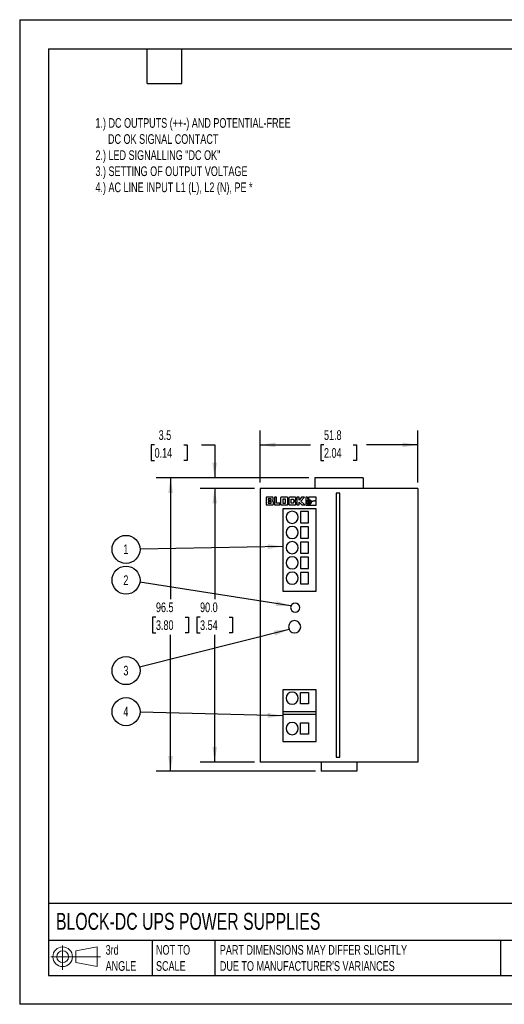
# Model space of a CAD drawing. Header units: millimetres. Extents: x 0 to 419, y 0 to 324.
# Tile 1 of 6: x 0 to 159, y 0 to 324. Entities that reach past the tile are written whole.
import ezdxf

# ---------------------------------------------------------------- set-up
doc = ezdxf.new("R2010")
doc.units = ezdxf.units.MM
doc.header["$LTSCALE"] = 1.5
doc.layers.add('DIMENSIONS', color=140, linetype='Continuous', lineweight=25)
doc.layers.add('TEXT', color=140, linetype='Continuous', lineweight=25)
doc.styles.add('SLDTEXTSTYLE0', font='TXT', dxfattribs={"width": 0.7})
doc.dimstyles.new('SLDDIMSTYLE0', dxfattribs={"dimtxt": 3.237012, "dimasz": 4.953, "dimexe": 0, "dimexo": 0.0625, "dimgap": 0.809253, "dimtad": 0, "dimtih": 1, "dimtoh": 1, "dimdec": 1, "dimrnd": 1e-09, "dimzin": 12, "dimdsep": 46, "dimtxsty": 'SLDTEXTSTYLE0', "dimsah": 1, "dimcen": 0.09, "dimadec": 0, "dimazin": 3, "dimtfac": 1, "dimtdec": 1, "dimtofl": 0, "dimtmove": 0, "dimatfit": 3, "dimfxl": 0, "dimfrac": 2, "dimtolj": 1, "dimtzin": 12, "dimarcsym": 0})
doc.dimstyles.new('SLDDIMSTYLE2', dxfattribs={"dimtxt": 3.237012, "dimasz": 4.953, "dimexe": 0, "dimexo": 0.0625, "dimgap": 0.809253, "dimtad": 0, "dimtih": 1, "dimtoh": 1, "dimdec": 1, "dimrnd": 1e-09, "dimzin": 4, "dimdsep": 46, "dimtxsty": 'SLDTEXTSTYLE0', "dimsah": 1, "dimcen": 0.09, "dimadec": 0, "dimazin": 1, "dimtfac": 1, "dimtdec": 1, "dimtofl": 0, "dimtmove": 0, "dimatfit": 3, "dimfxl": 0, "dimfrac": 2, "dimtolj": 1, "dimtzin": 12, "dimarcsym": 0})
doc.dimstyles.new('SLDDIMSTYLE3', dxfattribs={"dimtxt": 3.237012, "dimasz": 4.953, "dimexe": 0, "dimexo": 0.0625, "dimgap": 0.809253, "dimtad": 0, "dimtih": 1, "dimtoh": 1, "dimdec": 1, "dimrnd": 1e-09, "dimzin": 12, "dimdsep": 46, "dimtxsty": 'SLDTEXTSTYLE0', "dimsah": 1, "dimcen": 0.09, "dimadec": 0, "dimazin": 3, "dimtfac": 1, "dimtdec": 1, "dimtmove": 0, "dimatfit": 0, "dimfxl": 0, "dimfrac": 2, "dimtolj": 1, "dimtzin": 12, "dimarcsym": 0})
doc.dimstyles.new('SLDDIMSTYLE4', dxfattribs={"dimtxt": 0.18, "dimasz": 4.953, "dimexe": 0, "dimexo": 0.0625, "dimgap": 0, "dimtad": 0, "dimtih": 1, "dimtoh": 1, "dimdec": 0, "dimrnd": 1e-09, "dimzin": 0, "dimdsep": 46, "dimtxsty": 'Standard', "dimsah": 1, "dimcen": 0.09, "dimadec": 0, "dimazin": 0, "dimtfac": 4.953, "dimtdec": 0, "dimtofl": 0, "dimtmove": 0, "dimatfit": 3, "dimfxl": 0, "dimfrac": 2, "dimtolj": 1, "dimtzin": 0, "dimarcsym": 0})

# ---------------------------------------------------------------- blocks, each defined once
blk = doc.blocks.new('Block11')
at = {"color": 7, "linetype": 'Continuous', "lineweight": 18}
for p, q in [((3.88, 7.97), (3.88, 0)), ((8.22, 6.25), (15.26, 7.55)), ((15.26, 7.55), (15.26, 1.1)), ((0, 4.32), (16.31, 4.32)), ((8.22, 2.39), (8.22, 6.25)), ((8.22, 2.39), (15.26, 1.1))]:
    blk.add_line(p, q, dxfattribs=at)
for radius in [3.23, 1.93]:
    blk.add_circle((3.88, 4.32), radius, dxfattribs=at)
blk = doc.blocks.new('Block12')
at = {"color": 7, "linetype": 'Continuous'}
blk.add_blockref('Block11', (0, 0), dxfattribs=at)
blk = doc.blocks.new('_D_4')
at = {"layer": 'DIMENSIONS'}
for p, q in [((79.17, 171.59), (79.17, 188.75)), ((130.97, 171.59), (130.97, 188.75)), ((79.17, 183.99), (95.75, 183.99)), ((100.13, 183.99), (99.05, 183.99)), ((99.05, 183.99), (99.05, 178.85)), ((109.75, 183.99), (110.84, 183.99)), ((110.84, 183.99), (110.84, 178.85)), ((130.97, 183.99), (114.14, 183.99)), ((99.05, 178.85), (100.13, 178.85)), ((110.84, 178.85), (109.75, 178.85))]:
    blk.add_line(p, q, dxfattribs=at)
for points in [[(79.17, 183.99), (84.12, 183.23), (84.12, 184.75)], [(130.97, 183.99), (126.01, 184.75), (126.01, 183.23)]]:
    blk.add_solid(points, dxfattribs=at)
at = {"layer": 'DIMENSIONS', "char_height": 3.175, "attachment_point": 1, "style": 'SLDTEXTSTYLE0'}
for s, insert in [('51.8', (100.13, 188.81)), ('2.04', (100.13, 182.94))]:
    blk.add_mtext(s, dxfattribs=dict(at, insert=insert))
blk = doc.blocks.new('_D_5')
at = {"layer": 'DIMENSIONS'}
for p, q in [((77.26, 169.69), (59.41, 169.69)), ((64.17, 169.69), (64.17, 133.22)), ((59.36, 127.35), (58.27, 127.35)), ((58.27, 127.35), (58.27, 122.21)), ((68.98, 127.35), (70.06, 127.35)), ((70.06, 127.35), (70.06, 122.21)), ((58.27, 122.21), (59.36, 122.21)), ((64.17, 79.69), (64.17, 121.48)), ((70.06, 122.21), (68.98, 122.21)), ((77.26, 79.69), (59.41, 79.69))]:
    blk.add_line(p, q, dxfattribs=at)
for points in [[(64.17, 169.69), (63.41, 164.73), (64.93, 164.73)], [(64.17, 79.69), (64.93, 84.64), (63.41, 84.64)]]:
    blk.add_solid(points, dxfattribs=at)
at = {"layer": 'DIMENSIONS', "char_height": 3.175, "attachment_point": 1, "style": 'SLDTEXTSTYLE0'}
for s, insert in [('90.0', (59.36, 132.17)), ('3.54', (59.36, 126.3))]:
    blk.add_mtext(s, dxfattribs=dict(at, insert=insert))
blk = doc.blocks.new('_D_6')
at = {"layer": 'DIMENSIONS'}
for p, q in [((95.16, 173.19), (44.89, 173.19)), ((49.65, 173.19), (49.65, 133.22)), ((44.84, 127.35), (43.75, 127.35)), ((43.75, 127.35), (43.75, 122.21)), ((54.46, 127.35), (55.55, 127.35)), ((55.55, 127.35), (55.55, 122.21)), ((43.75, 122.21), (44.84, 122.21)), ((49.65, 76.69), (49.65, 121.48)), ((55.55, 122.21), (54.46, 122.21)), ((97.31, 76.69), (44.89, 76.69))]:
    blk.add_line(p, q, dxfattribs=at)
for points in [[(49.65, 173.19), (48.89, 168.23), (50.41, 168.23)], [(49.65, 76.69), (50.41, 81.64), (48.89, 81.64)]]:
    blk.add_solid(points, dxfattribs=at)
at = {"layer": 'DIMENSIONS', "char_height": 3.175, "attachment_point": 1, "style": 'SLDTEXTSTYLE0'}
for s, insert in [('96.5', (44.84, 132.17)), ('3.80', (44.84, 126.3))]:
    blk.add_mtext(s, dxfattribs=dict(at, insert=insert))
blk = doc.blocks.new('_D_7')
at = {"layer": 'DIMENSIONS'}
for p, q in [((44.39, 183.99), (43.3, 183.99)), ((43.3, 183.99), (43.3, 178.85)), ((54, 183.99), (55.09, 183.99)), ((55.09, 183.99), (55.09, 178.85)), ((59.84, 183.99), (64.17, 183.99)), ((64.17, 183.99), (64.17, 173.19)), ((43.3, 178.85), (44.39, 178.85)), ((55.09, 178.85), (54, 178.85)), ((95.16, 173.19), (59.41, 173.19)), ((77.26, 169.69), (59.41, 169.69)), ((64.17, 169.69), (64.17, 160.16))]:
    blk.add_line(p, q, dxfattribs=at)
for points in [[(64.17, 173.19), (64.93, 178.14), (63.41, 178.14)], [(64.17, 169.69), (63.41, 164.73), (64.93, 164.73)]]:
    blk.add_solid(points, dxfattribs=at)
at = {"layer": 'DIMENSIONS', "char_height": 3.175, "attachment_point": 1, "style": 'SLDTEXTSTYLE0'}
for s, insert in [('3.5', (45.73, 188.81)), ('0.14', (44.39, 182.94))]:
    blk.add_mtext(s, dxfattribs=dict(at, insert=insert))
blk = doc.blocks.new('SW_NOTE_0')
at = {"layer": 'DIMENSIONS', "color": 0}
blk.add_circle((-4.61, -0.09), 4.61, dxfattribs=at)
at = {"layer": 'DIMENSIONS', "color": 0, "insert": (-4.67, 1.52), "char_height": 3.17, "attachment_point": 2, "style": 'SLDTEXTSTYLE0'}
blk.add_mtext('1', dxfattribs=at)
blk = doc.blocks.new('SW_NOTE_0_1')
at = {"layer": 'DIMENSIONS', "color": 0}
blk.add_circle((-4.56, 0.71), 4.61, dxfattribs=at)
at = {"layer": 'DIMENSIONS', "color": 0, "insert": (-4.61, 2.31), "char_height": 3.17, "attachment_point": 2, "style": 'SLDTEXTSTYLE0'}
blk.add_mtext('2', dxfattribs=at)
blk = doc.blocks.new('SW_NOTE_0_2')
at = {"layer": 'DIMENSIONS', "color": 0}
blk.add_circle((-4.47, -1.13), 4.61, dxfattribs=at)
at = {"layer": 'DIMENSIONS', "color": 0, "insert": (-4.53, 0.47), "char_height": 3.17, "attachment_point": 2, "style": 'SLDTEXTSTYLE0'}
blk.add_mtext('3', dxfattribs=at)
blk = doc.blocks.new('SW_NOTE_0_3')
at = {"layer": 'DIMENSIONS', "color": 0}
blk.add_circle((-4.61, 0.12), 4.61, dxfattribs=at)
at = {"layer": 'DIMENSIONS', "color": 0, "insert": (-4.67, 1.72), "char_height": 3.17, "attachment_point": 2, "style": 'SLDTEXTSTYLE0'}
blk.add_mtext('4', dxfattribs=at)

msp = doc.modelspace()

# ---------------------------------------------------------------- linework, layer by layer
at = {"color": 7, "linetype": 'Continuous'}
for p, q in [((0, 323.85), (0, 0)), ((0, 323.85), (419.1, 323.85)), ((419.1, 0), (0, 0))]:
    msp.add_line(p, q, dxfattribs=at)
for p, q in [((97.07, 173.19), (97.07, 169.69)), ((113.07, 173.19), (97.07, 173.19)), ((113.07, 173.19), (113.07, 169.69)), ((130.97, 169.69), (79.17, 169.69)), ((79.17, 169.69), (79.17, 79.69)), ((130.97, 169.69), (130.97, 79.69)), ((81.07, 166.79), (81.07, 164.24)), ((83.16, 166.79), (81.07, 166.79)), ((81.82, 166.22), (81.82, 165.78)), ((82.7, 166.22), (81.82, 166.22)), ((81.82, 165.78), (82.61, 165.78)), ((81.82, 165.29), (81.82, 164.8)), ((82.64, 165.29), (81.82, 165.29)), ((82.61, 165.78), (82.68, 165.8)), ((82.69, 165.27), (82.64, 165.29)), ((82.68, 165.8), (82.7, 165.86)), ((82.72, 165.23), (82.69, 165.27)), ((82.7, 165.93), (82.7, 166.22)), ((82.7, 165.86), (82.7, 165.93)), ((82.72, 165.18), (82.72, 165.23)), ((82.72, 164.8), (82.72, 165.18)), ((83.07, 165.54), (83.29, 165.66)), ((83.3, 165.42), (83.07, 165.54)), ((83.27, 166.77), (83.16, 166.79)), ((83.35, 166.73), (83.27, 166.77)), ((83.29, 165.66), (83.38, 165.73)), ((83.4, 165.35), (83.3, 165.42)), ((83.41, 166.67), (83.35, 166.73)), ((83.38, 165.73), (83.44, 165.83)), ((83.46, 165.25), (83.4, 165.35)), ((83.44, 166.58), (83.41, 166.67)), ((83.46, 166.47), (83.44, 166.58)), ((83.44, 165.83), (83.46, 165.96)), ((83.46, 165.96), (83.46, 166.47)), ((83.48, 165.12), (83.46, 165.25)), ((83.8, 166.79), (83.8, 164.24)), ((84.56, 166.79), (83.8, 166.79)), ((84.56, 164.85), (84.56, 166.79)), ((85.83, 166.58), (85.81, 166.47)), ((85.81, 166.47), (85.81, 164.55)), ((85.86, 166.67), (85.83, 166.58)), ((85.92, 166.73), (85.86, 166.67)), ((86.01, 166.77), (85.92, 166.73)), ((86.11, 166.79), (86.01, 166.77)), ((87.95, 166.79), (86.11, 166.79)), ((86.57, 166.2), (86.57, 164.82)), ((87.49, 166.2), (86.57, 166.2)), ((87.49, 164.82), (87.49, 166.2)), ((88.05, 166.77), (87.95, 166.79)), ((88.13, 166.73), (88.05, 166.77)), ((88.2, 166.67), (88.13, 166.73)), ((88.23, 166.58), (88.2, 166.67)), ((88.25, 166.47), (88.23, 166.58)), ((88.25, 164.55), (88.25, 166.47)), ((88.58, 166.58), (88.57, 166.47)), ((88.57, 166.47), (88.57, 164.55)), ((88.62, 166.67), (88.58, 166.58)), ((88.68, 166.73), (88.62, 166.67)), ((88.76, 166.77), (88.68, 166.73)), ((88.87, 166.79), (88.76, 166.77)), ((90.58, 166.79), (88.87, 166.79)), ((89.32, 166.2), (90.13, 166.2)), ((89.32, 164.82), (89.32, 166.2)), ((90.13, 166.2), (90.13, 165.8)), ((90.13, 165.8), (90.88, 165.8)), ((90.13, 165.23), (90.13, 164.82)), ((90.88, 165.23), (90.13, 165.23)), ((90.68, 166.77), (90.58, 166.79)), ((90.77, 166.73), (90.68, 166.77)), ((90.83, 166.67), (90.77, 166.73)), ((90.87, 166.58), (90.83, 166.67)), ((90.88, 166.47), (90.87, 166.58)), ((90.88, 165.8), (90.88, 166.47)), ((90.88, 164.55), (90.88, 165.23)), ((91.19, 166.79), (91.19, 164.24)), ((91.95, 166.79), (91.19, 166.79)), ((91.95, 165.84), (91.95, 166.79)), ((92.74, 166.79), (91.95, 165.84)), ((91.95, 165.2), (92.81, 164.24)), ((91.95, 164.24), (91.95, 165.2)), ((92.57, 165.54), (93.73, 166.79)), ((93.88, 164.24), (92.57, 165.54)), ((93.73, 166.79), (92.74, 166.79)), ((94.19, 166.79), (94.19, 164.23)), ((94.7, 166.79), (94.19, 166.79)), ((94.42, 165.31), (94.44, 165.4)), ((94.42, 165.2), (94.42, 165.31)), ((94.42, 165.1), (94.42, 165.2)), ((94.44, 165.4), (94.48, 165.5)), ((94.48, 165.5), (94.52, 165.59)), ((94.52, 165.59), (94.58, 165.67)), ((94.58, 165.67), (94.64, 165.75)), ((94.64, 165.75), (94.72, 165.82)), ((94.89, 165.92), (94.7, 166.79)), ((94.72, 165.82), (94.8, 165.87)), ((94.8, 165.87), (94.89, 165.92)), ((94.96, 165.43), (94.96, 164.97)), ((95.42, 165.43), (94.96, 165.43)), ((95.01, 166.79), (95.18, 165.98)), ((97.59, 166.79), (95.01, 166.79)), ((95.18, 165.98), (95.29, 165.97)), ((95.29, 165.97), (95.38, 165.96)), ((95.38, 165.96), (95.46, 165.93)), ((95.42, 164.97), (95.42, 165.43)), ((95.46, 165.93), (95.55, 165.89)), ((95.55, 165.89), (95.62, 165.85)), ((95.62, 165.85), (95.7, 165.79)), ((95.7, 165.79), (95.76, 165.73)), ((95.76, 165.73), (95.82, 165.66)), ((95.82, 165.66), (95.87, 165.59)), ((95.87, 165.59), (95.91, 165.51)), ((95.91, 165.51), (97.59, 165.87)), ((95.97, 165.22), (95.96, 165.12)), ((97.59, 165.56), (95.97, 165.22)), ((97.59, 165.87), (97.59, 166.79)), ((97.59, 164.24), (97.59, 165.56)), ((104.17, 168.09), (104.17, 81.29)), ((105.37, 168.09), (104.17, 168.09)), ((105.37, 81.29), (105.37, 168.09)), ((81.07, 164.24), (83.17, 164.24)), ((81.82, 164.8), (82.72, 164.8)), ((83.17, 164.24), (83.28, 164.25)), ((83.28, 164.25), (83.37, 164.29)), ((83.37, 164.29), (83.43, 164.35)), ((83.43, 164.35), (83.46, 164.44)), ((83.46, 164.44), (83.48, 164.55)), ((83.48, 164.55), (83.48, 165.12)), ((83.8, 164.24), (85.62, 164.24)), ((85.62, 164.85), (84.56, 164.85)), ((85.62, 164.24), (85.62, 164.85)), ((85.81, 164.55), (85.83, 164.44)), ((85.83, 164.44), (85.86, 164.35)), ((85.86, 164.35), (85.92, 164.29)), ((85.92, 164.29), (86.01, 164.25)), ((86.01, 164.25), (86.11, 164.24)), ((86.11, 164.24), (87.95, 164.24)), ((86.57, 164.82), (87.49, 164.82)), ((97.57, 162.99), (86.57, 162.99)), ((86.57, 162.99), (86.57, 135.89)), ((87.95, 164.24), (88.05, 164.25)), ((88.05, 164.25), (88.13, 164.29)), ((88.13, 164.29), (88.14, 164.29)), ((88.14, 164.29), (88.2, 164.35)), ((88.2, 164.35), (88.23, 164.44)), ((88.23, 164.44), (88.25, 164.55)), ((88.57, 164.55), (88.58, 164.44)), ((88.58, 164.44), (88.62, 164.35)), ((88.62, 164.35), (88.68, 164.29)), ((88.68, 164.29), (88.76, 164.25)), ((88.76, 164.25), (88.87, 164.24)), ((88.87, 164.24), (90.58, 164.24)), ((90.13, 164.82), (89.32, 164.82)), ((90.58, 164.24), (90.68, 164.25)), ((90.68, 164.25), (90.77, 164.29)), ((90.77, 164.29), (90.83, 164.35)), ((90.83, 164.35), (90.87, 164.44)), ((90.87, 164.44), (90.88, 164.55)), ((91.19, 164.24), (91.95, 164.24)), ((92.42, 162.04), (92.42, 158.34)), ((95.03, 162.04), (92.42, 162.04)), ((92.81, 164.24), (93.88, 164.24)), ((94.19, 164.23), (97.59, 164.23)), ((94.44, 165), (94.42, 165.1)), ((94.48, 164.91), (94.44, 165)), ((94.52, 164.82), (94.48, 164.91)), ((94.58, 164.73), (94.52, 164.82)), ((94.65, 164.66), (94.58, 164.73)), ((94.72, 164.59), (94.65, 164.66)), ((94.81, 164.53), (94.72, 164.59)), ((94.9, 164.49), (94.81, 164.53)), ((94.99, 164.46), (94.9, 164.49)), ((94.96, 164.97), (95.42, 164.97)), ((95.09, 164.44), (94.99, 164.46)), ((95.03, 158.34), (95.03, 162.04)), ((95.19, 164.43), (95.09, 164.44)), ((95.28, 164.43), (95.19, 164.43)), ((95.36, 164.45), (95.28, 164.43)), ((95.44, 164.47), (95.36, 164.45)), ((95.51, 164.5), (95.44, 164.47)), ((95.58, 164.54), (95.51, 164.5)), ((95.65, 164.58), (95.58, 164.54)), ((95.71, 164.63), (95.65, 164.58)), ((95.77, 164.69), (95.71, 164.63)), ((95.82, 164.75), (95.77, 164.69)), ((95.86, 164.81), (95.82, 164.75)), ((95.9, 164.89), (95.86, 164.81)), ((95.93, 164.96), (95.9, 164.89)), ((95.95, 165.04), (95.93, 164.96)), ((95.96, 165.12), (95.95, 165.04)), ((97.57, 135.89), (97.57, 162.99)), ((97.59, 164.23), (97.59, 164.24)), ((92.42, 158.34), (95.03, 158.34)), ((95.03, 157.04), (92.42, 157.04)), ((92.42, 157.04), (92.42, 153.34)), ((95.03, 153.34), (95.03, 157.04)), ((92.42, 153.34), (95.03, 153.34)), ((95.03, 152.04), (92.42, 152.04)), ((92.42, 152.04), (92.42, 148.34)), ((95.03, 148.34), (95.03, 152.04)), ((92.42, 148.34), (95.03, 148.34)), ((95.03, 147.04), (92.42, 147.04)), ((92.42, 147.04), (92.42, 143.34)), ((95.03, 143.34), (95.03, 147.04)), ((92.42, 143.34), (95.03, 143.34)), ((95.03, 142.04), (92.42, 142.04)), ((92.42, 142.04), (92.42, 138.34)), ((95.03, 138.34), (95.03, 142.04)), ((92.42, 138.34), (95.03, 138.34)), ((86.57, 135.89), (97.57, 135.89)), ((97.57, 103.49), (86.57, 103.49)), ((86.57, 103.49), (86.57, 86.39)), ((92.42, 102.54), (95.03, 102.54)), ((92.42, 98.84), (92.42, 102.54)), ((95.03, 102.54), (95.03, 98.84)), ((97.57, 86.39), (97.57, 103.49)), ((95.03, 98.84), (92.42, 98.84)), ((86.57, 96.29), (97.57, 96.29)), ((97.57, 95.29), (86.57, 95.29)), ((92.42, 92.54), (95.03, 92.54)), ((92.42, 88.84), (92.42, 92.54)), ((95.03, 92.54), (95.03, 88.84)), ((95.03, 88.84), (92.42, 88.84)), ((86.57, 86.39), (97.57, 86.39)), ((104.17, 81.29), (105.37, 81.29)), ((130.97, 79.69), (79.17, 79.69)), ((99.22, 79.69), (99.22, 76.69)), ((110.92, 79.69), (110.92, 76.69)), ((110.92, 76.69), (99.22, 76.69))]:
    msp.add_line(p, q)
for centre, radius, start, end in [((95.19, 165.2), 0.479, 0, 180), ((95.19, 165.2), 0.479, 180, 0), ((89.67, 160.19), 2, 0, 180), ((89.67, 160.19), 2, 180, 0), ((89.67, 155.19), 2, 0, 180), ((89.67, 155.19), 2, 180, 0), ((89.67, 150.19), 2, 0, 180), ((89.67, 150.19), 2, 180, 0), ((89.67, 145.19), 2, 0, 180), ((89.67, 145.19), 2, 180, 0), ((89.67, 140.19), 2, 0, 180), ((89.67, 140.19), 2, 180, 0), ((90.67, 130.49), 1.5, 0, 180), ((90.67, 130.49), 1.5, 180, 0), ((90.47, 124.19), 2, 0, 180), ((90.47, 124.19), 2, 180, 0), ((89.67, 100.69), 2, 0, 180), ((89.67, 100.69), 2, 180, 0), ((89.67, 90.69), 2, 0, 180), ((89.67, 90.69), 2, 180, 0)]:
    msp.add_arc(centre, radius, start, end)
at = {"layer": 'TEXT'}
for p, q in [((9.52, 314.32), (409.57, 314.32)), ((9.52, 314.32), (9.52, 9.52)), ((41.91, 302.89), (41.91, 314.32)), ((53.34, 302.89), (53.34, 314.32)), ((41.91, 302.89), (53.34, 302.89)), ((409.57, 33.19), (9.52, 33.19)), ((409.57, 20.95), (9.52, 20.95)), ((43.57, 20.95), (43.57, 9.52)), ((64.26, 20.95), (64.26, 9.52)), ((158.23, 20.95), (158.23, 9.52)), ((9.52, 9.52), (409.57, 9.52))]:
    msp.add_line(p, q, dxfattribs=at)

# ---------------------------------------------------------------- block references
at = {"layer": 'DIMENSIONS'}
for name, p in [('SW_NOTE_0', (39.61, 149.72)), ('SW_NOTE_0_1', (39.56, 138.8)), ('SW_NOTE_0_2', (39.47, 110.89)), ('SW_NOTE_0_3', (39.61, 96.14))]:
    msp.add_blockref(name, p, dxfattribs=at)
at = {"layer": 'TEXT'}
msp.add_blockref('Block12', (10.26, 11.33), dxfattribs=at)

# ---------------------------------------------------------------- texts
at = {"layer": 'DIMENSIONS', "insert": (24.93, 291.48), "char_height": 3.175, "attachment_point": 1, "style": 'SLDTEXTSTYLE0'}
msp.add_mtext('1.) DC OUTPUTS (++-) AND POTENTIAL-FREE ^J     DC OK SIGNAL CONTACT^J2.) LED SIGNALLING "DC OK"^J3.) SETTING OF OUTPUT VOLTAGE^J4.) AC LINE INPUT L1 (L), L2 (N), PE *', dxfattribs=at)
at = {"layer": 'TEXT', "attachment_point": 1, "style": 'SLDTEXTSTYLE0'}
for s, insert, char_height in [('BLOCK-DC UPS POWER SUPPLIES', (11.95, 30.07), 5.5562), ('3rd^JANGLE', (28.28, 19.49), 3.175), ('NOT TO^JSCALE', (44.86, 19.49), 3.175), ("PART DIMENSIONS MAY DIFFER SLIGHTLY ^JDUE TO MANUFACTURER'S VARIANCES", (65.87, 19.49), 3.175)]:
    msp.add_mtext(s, dxfattribs=dict(at, insert=insert, char_height=char_height))

# ---------------------------------------------------------------- dimensions: what is measured, and where the dimension line sits
at = {"layer": 'DIMENSIONS'}
for base, p1, p2, dimstyle, picture, middle in [((64.17, 173.19), (79.17, 169.69), (97.07, 173.19), 'SLDDIMSTYLE3', '_D_7', (64.17, 183.99)), ((49.65, 76.69), (97.07, 173.19), (99.22, 76.69), 'SLDDIMSTYLE0', '_D_6', (49.65, 127.35)), ((64.17, 79.69), (79.17, 169.69), (79.17, 79.69), 'SLDDIMSTYLE2', '_D_5', (64.17, 127.35))]:
    dim = msp.add_linear_dim(base=base, p1=p1, p2=p2, angle=90, dimstyle=dimstyle, dxfattribs=at)
    dim.commit()
    dim.dimension.update_dxf_attribs({"geometry": picture, "text_midpoint": middle, "dimtype": 160})
dim = msp.add_linear_dim(base=(79.17, 183.99), p1=(130.97, 169.69), p2=(79.17, 169.69), dimstyle='SLDDIMSTYLE0', dxfattribs=at)
dim.commit()
dim.dimension.update_dxf_attribs({"geometry": '_D_4', "text_midpoint": (104.94, 183.99), "dimtype": 160})

# ---------------------------------------------------------------- leaders
for points in [[(86.57, 150.6), (39.61, 149.72)], [(89.27, 131.04), (39.56, 138.8)], [(88.66, 123.33), (39.47, 110.89)], [(86.57, 94.89), (39.61, 96.14)]]:
    msp.add_leader(points, dimstyle='SLDDIMSTYLE4', dxfattribs=at)

doc.saveas('drawing.dxf')
